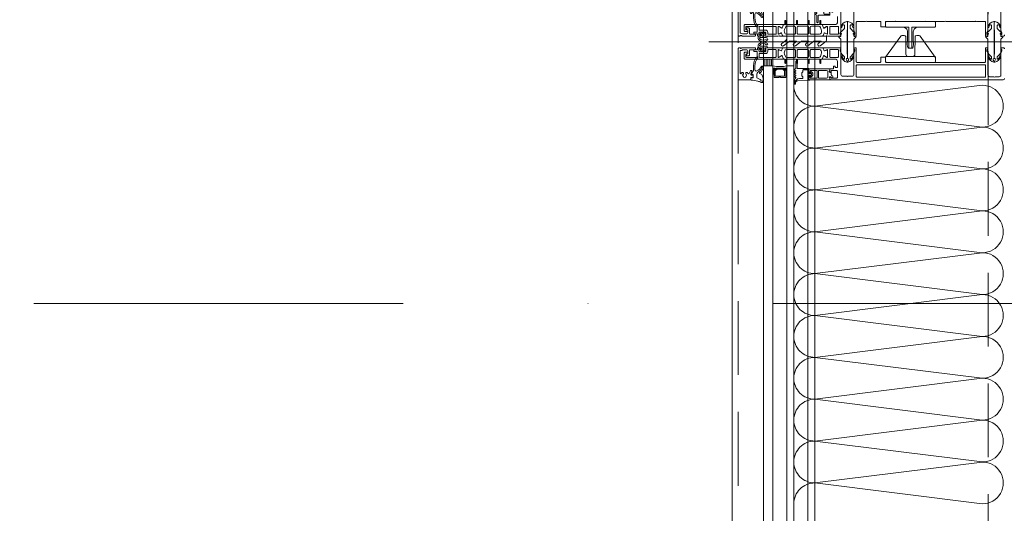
# Model space of a CAD drawing. Header units: millimetres. Extents: x 213386 to 506888, y 183055 to 450952.
# Tile 120 of 256: x 372424 to 373271, y 300752 to 301176. Entities that reach past the tile are written whole.
import ezdxf

# ---------------------------------------------------------------- set-up
doc = ezdxf.new("R2010")
doc.units = ezdxf.units.MM
doc.linetypes.add('ČERCHOVANÁ', pattern=[25.4, 12.7, -6.35, 0, -6.35])
doc.linetypes.add('ČÁRKOVANÁ', pattern=[19.05, 12.7, -6.35])
doc.layers.add('FASÁDA DETAILNÍ', color=255, linetype='Continuous', lineweight=0)
doc.layers.add('OSY', color=255, linetype='Continuous', lineweight=0)

# ---------------------------------------------------------------- blocks, each defined once
blk = doc.blocks.new('244748_a')
blk.add_lwpolyline([(8.32, -1.69, 0.082248), (6.34, -0.9, -1.09695), (6.94, -0.1, -0.315353), (11.26, -5.15, -0.480529), (10.87, -5.64), (4.27, -5.64), (4.08, -5.45), (-16.53, -5.45), (-16.72, -5.64), (-20.43, -5.64, 0.574019), (-21.93, -4.78), (-22.99, -5.4, 0.524827), (-22.99, -5.9), (-21.93, -6.52, 0.574021), (-20.43, -5.66), (-16.72, -5.66), (-16.53, -5.85), (4.08, -5.85), (4.27, -5.66), (10.87, -5.66, -0.480529), (11.26, -6.15, -0.326229), (6.88, -11.09, -1.09695), (6.28, -10.3, 0.081457), (8.32, -9.61, 0.599203), (7.48, -8.05), (5.52, -8.05, 0.198965), (5.17, -8.2), (2.22, -11.15), (0.93, -12.01, -0.738038), (0.51, -11.62), (0.87, -11, 1), (0.35, -10.7), (0, -11.3), (-0.98, -11.3, 0.619205), (-1.45, -12.06), (-1.28, -12.43, -0.808139), (-2.04, -13.04), (-3.63, -11.44, 0.198906), (-4.34, -11.15), (-14.99, -11.15, -0.198936), (-16.76, -10.42), (-18.98, -8.2, 0.198942), (-19.33, -8.05), (-20.67, -8.05, 0.500217), (-21.09, -8.73, 0.122037), (-18.5, -10.27, -1.093735), (-19.1, -11.07, -0.240768), (-23.7, -6.07, -0.106226), (-23.7, -5.23, -0.256232), (-19, -0.13, -1.093735), (-18.4, -0.92, 0.116856), (-21.09, -2.57, 0.500217), (-20.67, -3.25), (-19.33, -3.25, 0.198942), (-18.98, -3.1), (-16.75, -0.88, -0.198936), (-14.99, -0.15), (-4.34, -0.15, 0.198907), (-3.63, 0.14), (-2.04, 1.74, -0.808139), (-1.28, 1.13), (-1.45, 0.76, 0.619205), (-0.98, 0), (0, 0), (0.35, -0.6, 1), (0.87, -0.3), (0.51, 0.32, -0.738038), (0.93, 0.71), (2.22, -0.15), (5.17, -3.1, 0.198965), (5.52, -3.25), (7.48, -3.25, 0.599203)], format="xyb", close=True)
blk = doc.blocks.new('236134_0100_s_v')
for points in [[(22.8, -23), (22.8, -5), (42, -5, 0.414214), (43, -4), (43, -1, 0.414214), (42, 0), (1, 0, 0.414214), (0, -1), (0, -4, 0.414214), (1, -5), (20.2, -5), (20.2, -23)], [(15, -5, -0.414214), (19, -9), (19, -16.57, 0.165764), (19.53, -23), (23.47, -23, 0.165764), (24, -16.57), (24, -9, -0.414214), (28, -5)]]:
    blk.add_lwpolyline(points, format="xyb")
blk = doc.blocks.new('236134_0200_s_v')
for points in [[(19.58, 5, -0.41166), (17.58, 6.98), (17.45, 22.25, 0.344217), (17.07, 22.73), (16, 23), (14, 23, 0.240828), (13.19, 22.59), (0.19, 4.59)], [(23.42, 5, 0.41166), (25.42, 6.98), (25.55, 22.25, -0.344217), (25.93, 22.73), (27, 23), (29, 23, -0.240828), (29.81, 22.59), (42.81, 4.59)]]:
    blk.add_lwpolyline(points, format="xyb")
blk.add_lwpolyline([(42, 5), (1, 5, 0.414214), (0, 4), (0, 1, 0.414214), (1, 0), (42, 0, 0.414214), (43, 1), (43, 4, 0.414214)], format="xyb", close=True)
blk = doc.blocks.new('284336')
for points in [[(-0.7, -9.6), (-10, -9.6, 0.414511), (-10.51, -10.11), (-10.51, -15.51, -1), (-11.69, -15.51), (-11.69, -9.6), (-12.69, -8.95, -0.668884), (-12.6, -8.23), (-11.99, -8.01, 0.766384), (-11.99, -7.21), (-12.6, -6.99, -0.76831), (-12.6, -6.23), (-11.99, -6.01, 0.766384), (-11.99, -5.21), (-12.6, -4.99, -0.76831), (-12.6, -4.23), (-11.99, -4.01, 0.766384), (-11.99, -3.21), (-12.6, -2.99, -0.877523), (-12.5, -2.22), (-12.1, -2.22, 0.698129), (-11.83, -1.5, -0.220231), (-12.89, 0.78), (-12.89, 3.45, -0.157143), (-12.82, 3.68), (-12.69, 3.42, -0.067482), (-12.48, 2.53, 0.393136), (-8.66, -1.02), (-6.1, -1.02, -0.414214), (-5.61, -1.51), (-5.61, -2.22, -0.267949), (-5.85, -2.65), (-6.35, -2.93, 0.267949), (-6.61, -3.38), (-6.61, -5.84, 0.267949), (-6.35, -6.29), (-5.85, -6.57, -0.267949), (-5.61, -7), (-5.61, -8.11, 0.414215), (-5.1, -8.62), (-0.41, -8.62), (-0.41, -9.31, -0.414212), (-0.7, -9.6)], [(-0.41, 0), (-0.41, -2, 0.990243), (-0.4, -3.02), (0.9, -3.02, 0.414214), (1.21, -2.71), (1.21, -2.61, -0.668123), (1.71, -2.4), (2.75, -3.45, -0.199004), (2.89, -3.79), (2.89, -5.43, -0.199038), (2.75, -5.77), (1.71, -6.82, -0.668191), (1.21, -6.61), (1.21, -6.51, 0.414214), (0.9, -6.2), (-0.4, -6.2, 0.990269), (-0.41, -7.22), (-0.41, -8.6), (-5.1, -8.6, -0.414215), (-5.59, -8.11), (-5.59, -7, 0.267949), (-5.84, -6.56), (-6.34, -6.27, -0.267949), (-6.59, -5.84), (-6.59, -3.38, -0.267949), (-6.34, -2.95), (-5.84, -2.66, 0.267949), (-5.59, -2.22), (-5.59, -1.51, 0.414214), (-6.1, -1), (-8.66, -1, -0.393156), (-12.46, 2.53, 0.067572), (-12.67, 3.43), (-12.8, 3.7, -0.637545), (-12.12, 3.53), (-11.92, 2.53, 0.344315), (-10.06, 0.91), (0, 0.38, -0.406913), (0.39, 0), (-0.41, 0)], [(1.7, -4.31, 0.414235), (1.2, -3.81), (-0.7, -3.81, 0.414214), (-1.2, -4.31), (-1.2, -4.91, 0.414214), (-0.7, -5.41), (1.2, -5.41, 0.414235), (1.7, -4.91), (1.7, -4.31)]]:
    blk.add_lwpolyline(points, format="xyb", close=True)
blk = doc.blocks.new('nesystémový nástavec 18')
for p, q in [((-18, 6.8), (-18, 8.8)), ((-17.5, 9.3), (-15.36, 9.3)), ((-15.36, 9.3), (0, 9.3)), ((0, 9.3), (0, 7.8)), ((-18, 0.5), (-18, 1.8)), ((-17, 6.3), (-17.5, 6.3)), ((-17.5, 2.3), (-17, 2.3)), ((-1.8, 0), (-17.5, 0)), ((-11, 8), (-17, 8)), ((-17, 8), (-17, 6.3)), ((-17, 2.3), (-17, 1.3)), ((-17, 1.3), (-11, 1.3)), ((-11, 1.3), (-11, 8)), ((-2.8, 8), (-9.7, 8)), ((-9.7, 1.3), (-9.7, 8)), ((-9.7, 1.3), (-2.8, 1.3)), ((-1.8, 2.3), (-1.8, 7)), ((0, 0), (-1.8, 0)), ((-0.5, 7.3), (-0.5, 6.8)), ((-0.4, 2.23), (-0.5, 2.04)), ((-0.5, 2.04), (-0.5, 2)), ((0, 6.3), (0.55, 6.3)), ((1.2, 2.44), (0, 2.44)), ((0, 1.5), (0, 0)), ((0.55, 6.3), (0.95, 5.9)), ((0.95, 5.9), (0.95, 4.8)), ((0.95, 4.8), (0.95, 4.14)), ((0.95, 4.14), (1.2, 4.14)), ((1.2, 1.85), (1.2, 2.44)), ((1.4, 3.94), (1.4, 3.84)), ((1.6, 3.64), (1.6, 3.64)), ((1.8, 1.37), (1.7, 1.35)), ((2.25, 1.63), (1.8, 1.37)), ((2.4, 2.84), (2.4, 1.89))]:
    blk.add_line(p, q)
for centre, radius, start, end in [((-17.5, 8.8), 0.5, 90, 180), ((-15.36, 9.8), 0.5, 270, 270.08399), ((-17.5, 6.8), 0.5, 180.0012, 269.9988), ((-17.5, 1.8), 0.5, 89.99896, 180.00017), ((-17.5, 0.5), 0.5, 180, 270.00001), ((-2.8, 7), 1, 0, 90), ((-2.8, 2.3), 1, 270, 0), ((0, 7.3), 0.5, 89.99553, 180.00709), ((0, 6.8), 0.5, 179.9949, 270.00597), ((0, 2), 0.5, 179.97164, 270.03273), ((0, 1.94), 0.5, 89.99745, 144.0007), ((0.75, 4.8), 0.2, 359.96561, 0.03439), ((1.2, 3.94), 0.2, 359.97072, 90.02491), ((1.7, 1.85), 0.5, 179.99915, 269.99998), ((1.6, 3.84), 0.2, 179.97371, 270.03503), ((1.6, 2.84), 0.8, 0.00648, 89.99188), ((2.1, 1.89), 0.3, 299.98153, 0.0183)]:
    blk.add_arc(centre, radius, start, end)
blk = doc.blocks.new('433270')
blk.add_lwpolyline([(1, 0, 0.414364), (0, -1), (0, -1.4, 0.255924), (0.23, -1.83, -0.547723), (0.23, -3.17, 0.255924), (0, -3.6), (0, -14.6, 0.414214), (0.3, -14.9), (1.2, -14.9, 0.414214), (1.7, -14.4), (1.7, -10.3, -0.414214), (2, -10), (6, -10, 0.414248), (7, -9), (7, -7.7, 0.414179), (6.5, -7.2), (5.7, -7.2, 0.414232), (5.4, -7.5), (5.4, -8.2, -0.414198), (5.1, -8.5), (2.8, -8.5, -0.414204), (1.8, -7.5), (1.8, -4.49, -0.147432), (1.97, -3.94, 0.147461), (2.4, -2.5), (2.4, -2.3, -0.414214), (2.9, -1.8), (21.87, -1.8, -0.668178), (22.22, -2.65), (22.16, -2.72, 1), (21.59, -3.29), (21.52, -3.35, 0.198912), (21.38, -3.71), (21.38, -4.05, 0.414214), (22.08, -4.75), (22.38, -4.75, 0.576988), (22.64, -4.3, -0.311246), (24.56, -4.3, 0.576988), (24.82, -4.75), (25.3, -4.75, -0.260065), (25.3, -6.65), (24.82, -6.65, 0.576988), (24.56, -7.1, -0.311246), (22.64, -7.1, 0.576988), (22.38, -6.65), (22.08, -6.65, 0.414214), (21.38, -7.35), (21.38, -7.61, 0.267949), (21.63, -8.04), (21.89, -8.2, -0.637047), (21.73, -10), (19.83, -10.7, 0.315299), (19.5, -11.17), (19.5, -11.49, 0.520567), (20.17, -11.96), (22.83, -10.99, -0.520567), (23.5, -11.46), (23.5, -12.5, 0.414062), (24, -13), (25, -13, 0.414186), (25.5, -12.5), (25.5, -11.5, -0.414182), (26, -11), (27, -11, 0.414214), (27.5, -10.5), (27.5, -0.5, 0.414214), (27, 0), (1, 0)], format="xyb", close=True)
blk = doc.blocks.new('284325')
for points in [[(0.84, -5.23, -0.560316), (0.94, -4.73), (1.94, -4.36, 0.3153), (2.14, -4.08), (2.14, -1.89, 0.451558), (1.8, -1.59), (0.9, -1.7, -0.399586), (0.57, -1.46), (0.3, -0.07, -0.415977), (0.53, 0.29, 0.024107), (6.15, 1.24, 0.076636), (8.99, 2.34, -0.577615), (10.79, 1.3), (10.02, 1.37, 0.283171), (9.08, 0.9, -0.168429), (7.07, -0.74), (5.9, -1.16, 0.315302), (5.24, -2.1), (5.24, -4.21, 0.269719), (6.76, -6.82, -0.194797), (10.18, -11.53, -0.342663), (9.17, -11.17, 0.119207), (5.43, -7.59, 0.578571), (3.63, -8.62), (3.63, -11.77, 0.176415), (6.16, -18.72, -1), (5.24, -19.49, -0.176415), (2.43, -11.77), (2.43, -8.89, 0.208286), (0.84, -5.23)], [(8.95, -6.65), (10.32, -8.78, -0.134555), (10.79, -10.63, -0.339795), (10.19, -11.53, 0.194788), (6.76, -6.81, -0.269736), (5.25, -4.21), (5.25, -2.1, -0.315302), (5.9, -1.17), (7.07, -0.74, 0.168429), (9.09, 0.89, -0.283167), (10.01, 1.36), (10.79, 1.29), (10.79, -0.74, -0.070852), (10.71, -1.3), (9.95, -3.93, -0.241839), (9.08, -4.83), (7.93, -5.22, 0.836024), (8.08, -6.19), (8.11, -6.19, -0.255349), (8.95, -6.65)]]:
    blk.add_lwpolyline(points, format="xyb", close=True)
blk = doc.blocks.new('*U4002')
for points in [[(0, 0, 0.414243), (0.1, 0.1), (0, 0.9, -1.0001), (0.2, 0.9), (0.1, 0.1, 0.414228), (0.2, 0, 0.414228)], [(0.2, 0, 0.414243), (0.3, 0.1), (0.2, 0.9, -1.0001), (0.4, 0.9), (0.3, 0.1, 0.414228), (0.4, 0, 0.414228)], [(0.4, 0, 0.414243), (0.5, 0.1), (0.4, 0.9, -1.0001), (0.6, 0.9), (0.5, 0.1, 0.414228), (0.6, 0, 0.414228)], [(0.6, 0, 0.414243), (0.7, 0.1), (0.6, 0.9, -1.0001), (0.8, 0.9), (0.7, 0.1, 0.414228), (0.8, 0, 0.414228)], [(0.8, 0, 0.414243), (0.9, 0.1), (0.8, 0.9, -1.0001), (1, 0.9), (0.9, 0.1, 0.414228), (1, 0, 0.414228)], [(1, 0, 0.414243), (1.1, 0.1), (1, 0.9, -1.0001), (1.2, 0.9), (1.1, 0.1, 0.414228), (1.2, 0, 0.414228)], [(1.2, 0, 0.414243), (1.3, 0.1), (1.2, 0.9, -1.0001), (1.4, 0.9), (1.3, 0.1, 0.414228), (1.4, 0, 0.414228)], [(1.4, 0, 0.414243), (1.5, 0.1), (1.4, 0.9, -1.0001), (1.6, 0.9), (1.5, 0.1, 0.414228), (1.6, 0, 0.414228)], [(1.6, 0, 0.414243), (1.7, 0.1), (1.6, 0.9, -1.0001), (1.8, 0.9), (1.7, 0.1, 0.414228), (1.8, 0, 0.414228)], [(1.8, 0, 0.414243), (1.9, 0.1), (1.8001, 0.9, -1.0001), (2, 0.9), (1.9001, 0.1, 0.414228), (2, 0, 0.414228)]]:
    blk.add_lwpolyline(points, format="xyb")
blk = doc.blocks.new('288126')
for points in [[(-16.5, 0), (16.5, 0)], [(-21.36, -6.34), (-17.8, -3.69)], [(-14.71, -4.5), (-19.87, -8.34)], [(-17, -2.08), (-17, -0.5)], [(-8.83, -4.3), (-14.11, -4.3)], [(-10.96, -6.34), (-8.71, -4.66)], [(-4.31, -4.5), (-9.47, -8.34)], [(1.81, -4.3), (-3.71, -4.3)], [(-0.35, -6.36), (1.93, -4.66)], [(6.33, -4.5), (1.14, -8.37)], [(12.21, -4.3), (6.93, -4.3)], [(10.05, -6.36), (12.33, -4.66)], [(16.6, -4.6), (11.54, -8.37)], [(17, -0.5), (17, -3.8)]]:
    blk.add_lwpolyline(points)
for centre, radius, start, end in [((16.5, -0.5), 0.5, 0, 90), ((-20.61, -7.34), 1.25, 126.70591, 306.70591), ((-16.5, -0.5), 0.5, 90, 180), ((-10.21, -7.34), 1.25, 126.70591, 306.70591), ((0.4, -7.37), 1.25, 126.70591, 306.70591), ((10.8, -7.37), 1.25, 126.70591, 306.70591), ((16, -3.8), 1, 306.70591, 0)]:
    blk.add_arc(centre, radius, start, end)
at = {"extrusion": (0, 0, -1)}
for centre, radius, start, end in [((19, -2.08), 2, 180, 233.29409), ((14.11, -5.3), 1, 53.29409, 90), ((8.83, -4.5), 0.2, 90, 233.29409), ((3.71, -5.3), 1, 53.29409, 90), ((-1.81, -4.5), 0.2, 90, 233.29409), ((-6.93, -5.3), 1, 53.29409, 90), ((-12.21, -4.5), 0.2, 90, 233.29409)]:
    blk.add_arc(centre, radius, start, end, dxfattribs=at)
blk = doc.blocks.new('246426')
for points in [[(-1.84, 0.64), (-2.86, -0.38, 0.198926), (-3.15, -1.09), (-3.15, -2.31, 0.198926), (-2.86, -3.02), (-1.84, -4.04, 0.637051), (-1.5, -3.92), (-1.45, -3.4), (-0.3, -3.4, -0.41484), (0, -3.7), (0, -5.19, 0.414232), (0.5, -5.69), (2.14, -5.69, 0.071862), (2.2, -5.68, 0.157876), (3.73, -4.64, 0.360336), (3.48, 2.39, 0.964062), (2.54, 1.48, -0.403385), (2.25, -4.34, -0.190964), (2.11, -4.39), (1.7, -4.39, -0.414214), (1.2, -3.89), (1.2, 1.31, 0.414201), (0.2, 2.31), (0, 2.31), (0, 0.3, -0.414214), (-0.3, 0), (-1.45, 0), (-1.5, 0.52, 0.637051), (-1.84, 0.64)], [(-2.25, -1.4, -0.414214), (-1.85, -1), (-0.4, -1, -0.414214), (0, -1.4), (0, -2, -0.414214), (-0.4, -2.4), (-1.85, -2.4, -0.414214), (-2.25, -2), (-2.25, -1.4)]]:
    blk.add_lwpolyline(points, format="xyb", close=True)

msp = doc.modelspace()

# ---------------------------------------------------------------- hatches: boundary and pattern name
at = {"layer": 'FASÁDA DETAILNÍ'}
h = msp.add_hatch(dxfattribs=at)
h.set_pattern_fill('ANSI31', color=256, scale=0.5, angle=585)
h.set_pattern_definition([(270, (440451.9952, 290822.2332), (1.5875, -8e-16), [])])
h.paths.add_polyline_path([(373071.64, 301136.65), (373071.64, 301142.15), (373063.64, 301142.15), (373063.64, 301136.65)])

# ---------------------------------------------------------------- linework, layer by layer
for p, q in [((373063.64, 288952.65), (373063.64, 307967.15)), ((373063.64, 293752.65), (373063.64, 307967.15)), ((373063.64, 284292.15), (373063.64, 307967.15)), ((373071.64, 307967.15), (373071.64, 288952.65)), ((373071.64, 307967.15), (373071.64, 293752.65)), ((373071.64, 307967.15), (373071.64, 297319.03)), ((373071.64, 307967.15), (373071.64, 292519.03)), ((373071.64, 307967.15), (373071.64, 287719.03)), ((373083.64, 288952.65), (373083.64, 307967.15)), ((373083.64, 293752.65), (373083.64, 307967.15)), ((373083.64, 297319.03), (373083.64, 307967.15)), ((373083.64, 292519.03), (373083.64, 307967.15)), ((373083.64, 287719.03), (373083.64, 307967.15)), ((373089.64, 307967.15), (373089.64, 288952.65)), ((373089.64, 307967.15), (373089.64, 293752.65)), ((373089.64, 307967.15), (373089.64, 297319.03)), ((373089.64, 307967.15), (373089.64, 292519.03)), ((373089.64, 307967.15), (373089.64, 287719.03)), ((373101.64, 288952.65), (373101.64, 307967.15)), ((373101.64, 293752.65), (373101.64, 307967.15)), ((373101.64, 297319.03), (373101.64, 307967.15)), ((373101.64, 292519.03), (373101.64, 307967.15)), ((373101.64, 287719.03), (373101.64, 307967.15)), ((373107.64, 307967.15), (373107.64, 288952.65)), ((373107.64, 307967.15), (373107.64, 293752.65)), ((373016.69, 301157.15), (373384.93, 301157.15)), ((373063.64, 300727.65), (373063.64, 301136.65)), ((373063.64, 301136.65), (373071.64, 301136.65)), ((373071.64, 301136.65), (373071.64, 300727.65)), ((373083.64, 300727.65), (373083.64, 301136.65)), ((373089.64, 301136.65), (373083.64, 301136.65)), ((373089.64, 301136.65), (373089.64, 300727.65))]:
    msp.add_line(p, q, dxfattribs=at)
for points in [[(399616.64, 284292.15), (373036.64, 284292.15), (373036.64, 307972.15), (399616.64, 307972.15)], [(373063.64, 301136.65), (373063.64, 301142.15), (373071.64, 301142.15), (373071.64, 301136.65)], [(373082.64, 301126.65), (373082.64, 301132.65), (373080.64, 301134.65), (373074.64, 301134.65), (373072.64, 301132.65), (373072.64, 301126.65), (373077.14, 301126.65), (373077.14, 301127.15), (373078.14, 301127.15), (373078.14, 301126.65)], [(373073.64, 301127.65), (373081.64, 301127.65), (373081.64, 301132.24), (373080.22, 301133.65), (373075.19, 301133.65), (373073.64, 301132.24)]]:
    msp.add_lwpolyline(points, close=True, dxfattribs=at)
at = {"layer": 'FASÁDA DETAILNÍ', "linetype": 'ČÁRKOVANÁ', "ltscale": 5}
msp.add_lwpolyline([(399611.64, 284297.15), (373041.64, 284297.15), (373041.64, 307967.15), (399611.64, 307967.15)], close=True, dxfattribs=at)
at = {"layer": 'FASÁDA DETAILNÍ', "color": 7, "linetype": 'ČÁRKOVANÁ', "ltscale": 5}
msp.add_lwpolyline([(399396.64, 284512.15), (373256.64, 284512.15), (373256.64, 307752.15), (399396.64, 307752.15)], close=True, dxfattribs=at)
at = {"layer": 'FASÁDA DETAILNÍ'}
for points in [[(373127.14, 301178.95), (373127.14, 301173.66, -0.414167), (373125.64, 301172.16), (373118.64, 301172.15), (373114.54, 301172.15, 0.57735), (373114.19, 301171.55), (373114.69, 301170.69), (373115.12, 301169.2, 0.488701), (373115.56, 301169.02), (373118.03, 301170.45), (373118.45, 301170.45, -0.432566), (373118.64, 301170.25), (373118.64, 301163.95, -0.548397), (373118.36, 301163.76), (373115.98, 301164.83, 0.425336), (373115.71, 301164.72), (373114.89, 301162.7, 0.531563), (373115.26, 301162.15), (373117.33, 301162.15, 0.231306), (373117.56, 301162.27, -0.306185), (373117.88, 301162.37), (373118.64, 301162.15), (373129.14, 301162.15, 0.414214), (373130.14, 301163.15), (373130.14, 301163.65), (373129.34, 301163.65), (373129.34, 301165.15), (373130, 301166.3, 0.13165), (373130.14, 301166.8), (373130.14, 301185.16, -0.414214)], [(373141.34, 301185.16), (373141.34, 301166.8, 0.13165), (373141.47, 301166.3), (373142.13, 301165.15), (373142.13, 301163.65), (373141.33, 301163.65), (373141.33, 301163.15, 0.414214), (373142.33, 301162.15), (373142.84, 301162.15, 0.414214), (373143.34, 301162.65), (373143.34, 301174.25, -0.414214), (373143.84, 301174.75), (373151.24, 301174.75, -0.399985), (373152.24, 301174.75), (373163.84, 301174.75, -0.414214), (373164.34, 301174.25), (373164.34, 301170.65, 0.414214), (373164.84, 301170.15), (373167.84, 301170.15, 0.414214), (373168.34, 301170.65), (373168.34, 301174.25, -0.414214), (373168.84, 301174.75), (373176.14, 301174.75, -0.38324), (373177.14, 301174.75), (373202.64, 301174.75, -0.38324), (373203.64, 301174.75), (373219.14, 301174.75, -0.38324), (373220.14, 301174.75), (373245.64, 301174.75, -0.38324), (373246.64, 301174.75), (373253.94, 301174.75, -0.414214), (373254.44, 301174.25), (373254.44, 301162.65, 0.414214), (373254.94, 301162.15), (373255.44, 301162.15, 0.414214), (373256.44, 301163.15), (373256.44, 301163.65), (373255.64, 301163.65), (373255.64, 301165.15), (373256.3, 301166.31, 0.116937), (373256.44, 301166.81), (373256.44, 301185.66, -0.414232)], [(373267.64, 301185.66), (373267.64, 301166.81, 0.116937), (373267.77, 301166.31), (373268.44, 301165.15), (373268.44, 301163.65), (373267.64, 301163.65), (373267.64, 301163.15, 0.414214), (373268.64, 301162.15), (373269.64, 301162.15, 0.414214), (373270.64, 301163.15)], [(373270.64, 301125.65, -0.414214), (373269.64, 301124.65), (373269.64, 301124.65), (373121.14, 301124.65, -0.414214), (373120.64, 301125.15), (373120.64, 301126.45, -0.41422), (373121.14, 301126.95), (373121.64, 301126.95), (373121.64, 301125.95), (373126.14, 301125.95, 0.414214), (373127.14, 301126.95), (373127.14, 301131.65, 0.414214), (373126.14, 301132.65), (373121.64, 301132.65), (373121.64, 301130.95), (373121.14, 301130.95, -0.414201), (373120.64, 301131.45), (373120.64, 301133.45, -0.414214), (373121.14, 301133.95), (373123.28, 301133.95, 0.414214), (373123.78, 301134.45), (373123.78, 301136.25), (373125.03, 301136.25), (373125.03, 301135.05), (373126.84, 301135.05, 0.414214), (373127.14, 301135.35), (373127.14, 301140.65, 0.414167), (373125.64, 301142.15), (373118.64, 301142.15), (373114.54, 301142.15, -0.57735), (373114.19, 301142.75), (373114.69, 301143.62), (373115.12, 301145.11, -0.488701), (373115.56, 301145.29), (373118.03, 301143.85), (373118.45, 301143.85, 0.432566), (373118.64, 301144.05), (373118.64, 301150.36, 0.548397), (373118.36, 301150.54), (373115.98, 301149.48, -0.425336), (373115.71, 301149.58), (373114.89, 301151.61, -0.531563), (373115.26, 301152.16), (373117.33, 301152.16, -0.231306), (373117.56, 301152.04, 0.306185), (373117.88, 301151.94), (373118.64, 301152.15), (373129.14, 301152.15, -0.414214), (373130.14, 301151.15), (373130.14, 301150.65), (373129.34, 301150.65), (373129.34, 301149.15), (373130, 301148.01, -0.13165), (373130.14, 301147.51), (373130.14, 301129.15, 0.414214), (373131.64, 301127.65), (373135.14, 301127.65, 0.399985), (373136.14, 301127.65), (373139.84, 301127.65, 0.414214), (373141.34, 301129.15), (373141.34, 301147.51, -0.13165), (373141.47, 301148.01), (373142.13, 301149.15), (373142.13, 301150.65), (373141.33, 301150.65), (373141.33, 301151.15, -0.414214), (373142.33, 301152.15), (373142.84, 301152.15, -0.414214), (373143.34, 301151.65), (373143.34, 301140.05, 0.414214), (373143.84, 301139.55), (373151.24, 301139.55, 0.399985), (373152.24, 301139.55), (373163.84, 301139.55, 0.414214), (373164.34, 301140.05), (373164.34, 301143.65, -0.414214), (373164.84, 301144.15), (373167.84, 301144.15, -0.414214), (373168.34, 301143.65), (373168.34, 301140.05, 0.414214), (373168.84, 301139.55), (373176.14, 301139.55, 0.38324), (373177.14, 301139.55), (373202.64, 301139.55, 0.38324), (373203.64, 301139.55), (373219.14, 301139.55, 0.38324), (373220.14, 301139.55), (373245.64, 301139.55, 0.38324), (373246.64, 301139.55), (373253.94, 301139.55, 0.414214), (373254.44, 301140.05), (373254.44, 301151.65, -0.414214), (373254.94, 301152.15), (373255.44, 301152.15, -0.414214), (373256.44, 301151.15), (373256.44, 301150.65), (373255.64, 301150.65), (373255.64, 301149.15), (373256.3, 301148, -0.116937), (373256.44, 301147.5), (373256.44, 301128.65, 0.414232), (373257.94, 301127.15), (373261.65, 301127.15, 0.399985), (373262.65, 301127.15), (373266.14, 301127.15, 0.414232), (373267.64, 301128.65), (373267.64, 301147.5, -0.116937), (373267.77, 301148), (373268.44, 301149.15), (373268.44, 301150.65), (373267.64, 301150.65), (373267.64, 301151.15, -0.414214), (373268.64, 301152.15), (373269.64, 301152.15, -0.414214), (373270.64, 301151.15)]]:
    msp.add_lwpolyline(points, format="xyb", dxfattribs=at)
for points in [[(373076.14, 301162.15), (373065.14, 301162.15, -0.414426), (373064.64, 301162.65), (373064.64, 301163.15), (373065.64, 301163.15), (373065.64, 301164.65, 0.414214), (373064.64, 301165.65), (373063.14, 301165.65, 0.399985), (373062.14, 301165.65), (373060.64, 301165.65, 0.414214), (373059.64, 301164.65), (373059.64, 301163.15), (373060.64, 301163.15), (373060.64, 301162.65, -0.414456), (373060.14, 301162.15), (373058.84, 301162.16, -0.413971), (373058.54, 301162.46), (373058.54, 301163.65, 0.414214), (373058.24, 301163.95), (373055.24, 301163.95), (373055.24, 301164.95, -0.414214), (373055.74, 301165.45), (373057.64, 301165.45, 0.414214), (373058.14, 301165.95), (373058.14, 301169.45, 0.414206), (373057.14, 301170.45), (373048.84, 301170.45, 0.414206), (373048.34, 301169.95), (373048.34, 301168.05, 0.414219), (373048.84, 301167.55), (373049.64, 301167.55, -0.414214), (373050.14, 301167.05), (373050.14, 301166.55, -0.414214), (373049.64, 301166.05), (373047.84, 301166.05, -0.414214), (373046.84, 301167.05), (373046.84, 301171.15, -0.414214), (373047.84, 301172.15), (373076.14, 301172.15), (373080.24, 301172.15, -0.57735), (373080.58, 301171.55), (373080.09, 301170.69), (373079.66, 301169.2, -0.488701), (373079.22, 301169.02), (373076.75, 301170.45), (373076.33, 301170.45, 0.432566), (373076.14, 301170.25), (373076.14, 301163.95, 0.548397), (373076.42, 301163.76), (373078.8, 301164.83, -0.425336), (373079.07, 301164.72), (373079.89, 301162.7, -0.531563), (373079.52, 301162.15), (373077.45, 301162.15, -0.231306), (373077.22, 301162.27, 0.306185), (373076.9, 301162.37), (373076.14, 301162.15)], [(373114.3, 301162.15), (373102.39, 301162.15), (373080.48, 301162.15, -0.305837), (373080.01, 301162.47), (373079.09, 301164.75, 0.425336), (373078.82, 301164.86), (373077.21, 301164.15, -0.543753), (373076.15, 301164.83), (373076.15, 301169.73, -0.578182), (373077.05, 301170.25), (373079.24, 301168.99, 0.488505), (373079.68, 301169.17), (373080.11, 301170.68), (373080.88, 301172, -0.282478), (373081.15, 301172.15), (373081.6, 301172.15, 1.447009), (373081.95, 301172.29), (373081.95, 301175.25, -1), (373082.75, 301175.25), (373082.75, 301172.29, 1.447009), (373083.1, 301172.15), (373091.64, 301172.15, 1.447009), (373091.99, 301172.29), (373091.99, 301175.25, -1), (373092.79, 301175.25), (373092.79, 301172.29, 1.447009), (373093.14, 301172.15), (373101.64, 301172.15, 1.447009), (373101.99, 301172.29), (373101.99, 301175.25, -1), (373102.79, 301175.25), (373102.79, 301172.29, 1.447009), (373103.14, 301172.15), (373111.68, 301172.15, 1.447009), (373112.03, 301172.29), (373112.03, 301175.25, -1), (373112.83, 301175.25), (373112.83, 301172.29, 1.447009), (373113.18, 301172.15), (373113.62, 301172.15, -0.282478), (373113.9, 301172), (373114.66, 301170.68), (373115.1, 301169.17, 0.488505), (373115.54, 301168.99), (373117.73, 301170.25, -0.578182), (373118.63, 301169.73), (373118.63, 301164.83, -0.543753), (373117.57, 301164.15), (373115.95, 301164.86, 0.425336), (373115.69, 301164.75), (373114.76, 301162.47, -0.305837), (373114.3, 301162.15)], [(373073.94, 301170.45), (373060.24, 301170.45, 0.414214), (373059.74, 301169.95), (373059.74, 301167.75, 0.414214), (373060.24, 301167.25), (373065.21, 301167.25, -0.411139), (373067.24, 301165.25), (373067.24, 301164.25, 0.414214), (373067.74, 301163.75), (373073.94, 301163.75, 0.414214), (373074.44, 301164.25), (373074.44, 301169.95, 0.414214), (373073.94, 301170.45)], [(373083.19, 301163.75), (373090.09, 301163.75, 0.414218), (373091.09, 301164.75), (373091.09, 301169.55, 0.414218), (373090.09, 301170.55), (373083.73, 301170.55, 0.305619), (373082.34, 301169.62), (373081.56, 301167.69, 0.176429), (373081.49, 301165.64), (373081.76, 301164.79, 0.324916), (373083.19, 301163.75)], [(373093.39, 301163.75), (373101.39, 301163.75, 0.414214), (373102.39, 301164.75), (373102.39, 301169.55, 0.414214), (373101.39, 301170.55), (373093.39, 301170.55, 0.414214), (373092.39, 301169.55), (373092.39, 301164.75, 0.414214), (373093.39, 301163.75)], [(373104.69, 301163.75), (373111.59, 301163.75, 0.324916), (373113.02, 301164.79), (373113.29, 301165.64, 0.176429), (373113.22, 301167.69), (373112.44, 301169.62, 0.305619), (373111.05, 301170.55), (373104.69, 301170.55, 0.414218), (373103.69, 301169.55), (373103.69, 301164.75, 0.414218), (373104.69, 301163.75)], [(373127.94, 301164.25, -0.414214), (373127.44, 301163.75), (373120.94, 301163.75, -0.414214), (373120.44, 301164.25), (373120.44, 301169.95, -0.414214), (373120.94, 301170.45), (373127.44, 301170.45, -0.414214), (373127.94, 301169.95), (373127.94, 301164.25)], [(373076.14, 301152.15), (373065.14, 301152.15, 0.414426), (373064.64, 301151.65), (373064.64, 301151.16), (373065.64, 301151.16), (373065.64, 301149.66, -0.414214), (373064.64, 301148.66), (373063.14, 301148.66, -0.399985), (373062.14, 301148.66), (373060.64, 301148.66, -0.414214), (373059.64, 301149.66), (373059.64, 301151.15), (373060.64, 301151.15), (373060.64, 301151.65, 0.414456), (373060.14, 301152.15), (373058.84, 301152.15, 0.413971), (373058.54, 301151.85), (373058.54, 301150.65, -0.414214), (373058.24, 301150.35), (373055.24, 301150.35), (373055.24, 301149.35, 0.414214), (373055.74, 301148.85), (373057.64, 301148.85, -0.414214), (373058.14, 301148.35), (373058.14, 301144.85, -0.414206), (373057.14, 301143.85), (373048.84, 301143.85, -0.414206), (373048.34, 301144.35), (373048.34, 301146.25, -0.414219), (373048.84, 301146.75), (373049.64, 301146.75, 0.414214), (373050.14, 301147.25), (373050.14, 301147.75, 0.414214), (373049.64, 301148.25), (373047.84, 301148.25, 0.414214), (373046.84, 301147.25), (373046.84, 301143.15, 0.414214), (373047.84, 301142.15), (373076.14, 301142.15), (373080.24, 301142.15, 0.57735), (373080.58, 301142.75), (373080.09, 301143.62), (373079.66, 301145.11, 0.488701), (373079.22, 301145.29), (373076.75, 301143.85), (373076.33, 301143.85, -0.432566), (373076.14, 301144.05), (373076.14, 301150.36, -0.548397), (373076.42, 301150.54), (373078.8, 301149.48, 0.425336), (373079.07, 301149.58), (373079.89, 301151.61, 0.531563), (373079.52, 301152.16), (373077.45, 301152.16, 0.231306), (373077.22, 301152.04, -0.306185), (373076.9, 301151.94), (373076.14, 301152.15)], [(373073.94, 301143.85), (373060.24, 301143.85, -0.414214), (373059.74, 301144.35), (373059.74, 301146.56, -0.414214), (373060.24, 301147.06), (373065.21, 301147.06, 0.411139), (373067.24, 301149.06), (373067.24, 301150.05, -0.414214), (373067.74, 301150.55), (373073.94, 301150.55, -0.414214), (373074.44, 301150.05), (373074.44, 301144.35, -0.414214), (373073.94, 301143.85)], [(373114.3, 301152.15), (373102.39, 301152.16), (373080.48, 301152.15, 0.305837), (373080.01, 301151.84), (373079.09, 301149.55, -0.425336), (373078.82, 301149.45), (373077.21, 301150.16, 0.543753), (373076.15, 301149.48), (373076.15, 301144.57, 0.578182), (373077.05, 301144.06), (373079.24, 301145.32, -0.488505), (373079.68, 301145.14), (373080.11, 301143.63), (373080.88, 301142.3, 0.282478), (373081.15, 301142.16), (373081.6, 301142.16, -1.447009), (373081.95, 301142.02), (373081.95, 301139.06, 1), (373082.75, 301139.06), (373082.75, 301142.02, -1.447009), (373083.1, 301142.16), (373091.64, 301142.16, -1.447009), (373091.99, 301142.02), (373091.99, 301139.06, 1), (373092.79, 301139.06), (373092.79, 301142.02, -1.447009), (373093.14, 301142.16), (373101.64, 301142.16, -1.447009), (373101.99, 301142.02), (373101.99, 301139.06, 1), (373102.79, 301139.06), (373102.79, 301142.02, -1.447009), (373103.14, 301142.16), (373111.68, 301142.16, -1.447009), (373112.03, 301142.02), (373112.03, 301139.06, 1), (373112.83, 301139.06), (373112.83, 301142.02, -1.447009), (373113.18, 301142.16), (373113.62, 301142.16, 0.282478), (373113.9, 301142.3), (373114.66, 301143.63), (373115.1, 301145.14, -0.488505), (373115.54, 301145.32), (373117.73, 301144.06, 0.578182), (373118.63, 301144.57), (373118.63, 301149.48, 0.543753), (373117.57, 301150.16), (373115.95, 301149.45, -0.425336), (373115.69, 301149.55), (373114.76, 301151.84, 0.305837), (373114.3, 301152.15)], [(373083.19, 301150.56), (373090.09, 301150.56, -0.414218), (373091.09, 301149.56), (373091.09, 301144.76, -0.414218), (373090.09, 301143.76), (373083.73, 301143.76, -0.305619), (373082.34, 301144.69), (373081.56, 301146.62, -0.176429), (373081.49, 301148.67), (373081.76, 301149.52, -0.324916), (373083.19, 301150.56)], [(373093.39, 301150.56), (373101.39, 301150.56, -0.414214), (373102.39, 301149.56), (373102.39, 301144.76, -0.414214), (373101.39, 301143.76), (373093.39, 301143.76, -0.414214), (373092.39, 301144.76), (373092.39, 301149.56, -0.414214), (373093.39, 301150.56)], [(373104.69, 301150.56), (373111.59, 301150.56, -0.324916), (373113.02, 301149.52), (373113.29, 301148.67, -0.176429), (373113.22, 301146.62), (373112.44, 301144.69, -0.305619), (373111.05, 301143.76), (373104.69, 301143.76, -0.414218), (373103.69, 301144.76), (373103.69, 301149.56, -0.414218), (373104.69, 301150.56)], [(373127.94, 301150.05, 0.414214), (373127.44, 301150.55), (373120.94, 301150.55, 0.414214), (373120.44, 301150.05), (373120.44, 301144.35, 0.414214), (373120.94, 301143.85), (373127.44, 301143.85, 0.414214), (373127.94, 301144.35), (373127.94, 301150.05)], [(373143.84, 301126.75), (373253.94, 301126.75, 0.414214), (373254.44, 301127.25), (373254.44, 301136.95, 0.414214), (373253.94, 301137.45), (373143.84, 301137.45, 0.414214), (373143.34, 301136.95), (373143.34, 301127.25, 0.414214), (373143.84, 301126.75)]]:
    msp.add_lwpolyline(points, format="xyb", close=True, dxfattribs=at)
for centre, radius, start, end in [((373077.64, 301158.55), 22.7, 254.67278, 285.32722), ((373072.99, 301131.1), 3.55, 67.29382, 112.40905), ((373072.88, 301131.47), 2.9, 65.30667, 115.29515), ((373072.71, 301131.82), 2.25, 61.52734, 118.40281), ((373072.56, 301132.06), 1.71, 57.29495, 122.68565), ((373072.42, 301132.22), 1.26, 51.96563, 128.49956), ((373072.28, 301132.31), 0.879, 43.99491, 136.49644), ((373072.14, 301132.3), 0.596, 33.03656, 146.96344), ((373072.14, 301132.01), 0.596, 33.03656, 146.96344), ((373072.14, 301131.72), 0.596, 33.03656, 146.96344), ((373072.14, 301131.42), 0.596, 33.03656, 146.96344), ((373072.14, 301131.13), 0.596, 33.03656, 146.96344), ((373072.14, 301130.84), 0.596, 33.03656, 146.96344), ((373072.14, 301130.55), 0.596, 33.03656, 146.96344), ((373072.14, 301130.25), 0.596, 33.03656, 146.96344), ((373072.14, 301129.96), 0.596, 33.03656, 146.96344), ((373072.14, 301129.67), 0.596, 33.03656, 146.96344), ((373072.14, 301129.38), 0.596, 33.03656, 146.96344), ((373072.14, 301129.08), 0.596, 33.03656, 146.96344), ((373072.14, 301128.79), 0.596, 33.03656, 146.96344), ((373082.29, 301131.1), 3.55, 67.59095, 112.70618), ((373082.4, 301131.47), 2.9, 64.70485, 114.69333), ((373082.57, 301131.82), 2.25, 61.59719, 118.47266), ((373082.71, 301132.06), 1.71, 57.31435, 122.70505), ((373082.85, 301132.22), 1.26, 51.50044, 128.03437), ((373083, 301132.31), 0.879, 43.50356, 136.00509), ((373083.14, 301132.3), 0.596, 33.03656, 146.96344), ((373083.14, 301132.01), 0.596, 33.03656, 146.96344), ((373083.14, 301131.72), 0.596, 33.03656, 146.96344), ((373083.14, 301131.42), 0.596, 33.03656, 146.96344), ((373083.14, 301131.13), 0.596, 33.03656, 146.96344), ((373083.14, 301130.84), 0.596, 33.03656, 146.96344), ((373083.14, 301130.55), 0.596, 33.03656, 146.96344), ((373083.14, 301130.25), 0.596, 33.03656, 146.96344), ((373083.14, 301129.96), 0.596, 33.03656, 146.96344), ((373083.14, 301129.67), 0.596, 33.03656, 146.96344), ((373083.14, 301129.38), 0.596, 33.03656, 146.96344), ((373083.14, 301129.08), 0.596, 33.03656, 146.96344), ((373083.14, 301128.79), 0.596, 33.03656, 146.96344)]:
    msp.add_arc(centre, radius, start, end, dxfattribs=at)
at = {"layer": 'OSY', "linetype": 'ČERCHOVANÁ', "ltscale": 25}
msp.add_line((400063.19, 300932.15), (372424.22, 300932.15), dxfattribs=at)
msp.add_line((400063.19, 300932.15), (372424.22, 300932.15), dxfattribs=at)

# ---------------------------------------------------------------- block references
at = {"layer": 'FASÁDA DETAILNÍ'}
for name, p, rotation in [('433270', (373041.64, 301162.15), 90), ('246426', (373064.64, 301162.15), 270)]:
    msp.add_blockref(name, p, dxfattribs=dict(at, rotation=rotation))
for name, p in [('284325', (373052.5, 301189.65)), ('284336', (373121.05, 301189.65)), ('236134_0100_s_v', (373168.34, 301174.75)), ('236134_0200_s_v', (373168.34, 301139.55)), ('288126', (373100.63, 301162.15)), ('nesystémový nástavec 18', (373120.64, 301124.65))]:
    msp.add_blockref(name, p, dxfattribs=at)
at = {"layer": 'FASÁDA DETAILNÍ', "xscale": -1}
for name, p, rotation in [('244748_a', (373141.3, 301163.38), 270), ('244748_a', (373267.6, 301163.38), 270), ('246426', (373064.64, 301152.16), 270), ('433270', (373041.64, 301152.15), 90), ('284325', (373052.5, 301124.65), 180), ('284336', (373103.05, 301124.65), 180)]:
    msp.add_blockref(name, p, dxfattribs=dict(at, rotation=rotation))
at = {"layer": 'FASÁDA DETAILNÍ', "xscale": 179.9999932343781, "yscale": 179.9999932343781, "zscale": 179.9999932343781, "rotation": 270}
msp.add_blockref('*U4002', (373089.64, 301119.83), dxfattribs=at)

doc.saveas('drawing.dxf')
